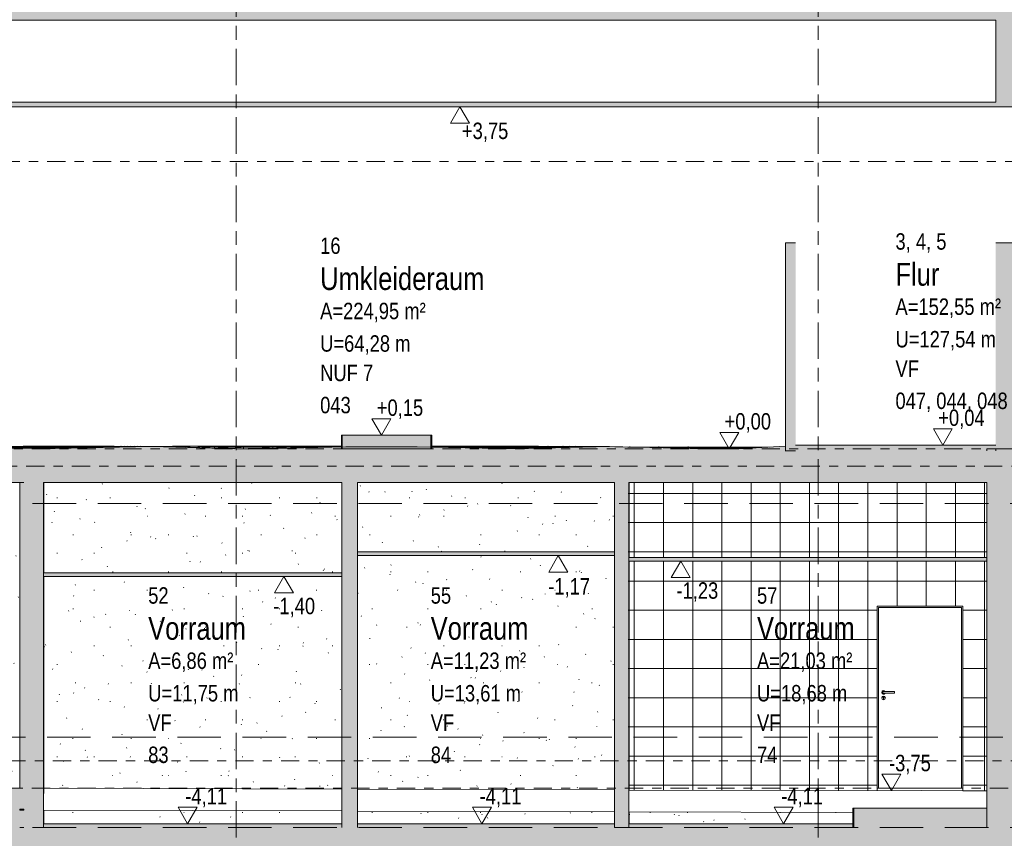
# Model space of a CAD drawing. Header units: metres. Extents: x 2 to 230, y -14 to 869.
# Tile 67 of 71: x 210 to 221, y -7 to 2. Entities that reach past the tile are written whole.
import ezdxf

# ---------------------------------------------------------------- set-up
doc = ezdxf.new("R2010")
doc.units = ezdxf.units.M
for name, pattern in [('_Ebene_', [0.4, 0.2, -0.1, 0, -0.1]), ('_Rasterlinie_', [0.75, 0.4, -0.1, 0.15, -0.1]), ('Abgebrochen', [0.714375, 0.47625, -0.238125])]:
    doc.linetypes.add(name, pattern=pattern)
for name, color, linetype, lineweight in [('A_Detailelemente', 7, 'Continuous', 9), ('A_Ebenen', 50, 'Continuous', 5), ('A_Geschossdecken', 7, 'Continuous', 5), ('A_Geschossdecken_Oberflächenschraffur', 7, 'Continuous', 5), ('A_Geschossdecken_Schraffur', 7, 'Continuous', 5), ('A_Hoehenkoten', 124, 'Continuous', 5), ('A_Linien_Feine Linien', 7, 'Continuous', 5), ('A_Raster', 128, 'Continuous', 5), ('A_Raum-Txt', 16, 'Continuous', 5), ('A_Tuer', 128, 'Continuous', 5), ('A_Türen_Element', 128, 'Continuous', 5), ('A_Türen_Rahmen', 128, 'Continuous', 5), ('A_Wand', 244, 'Continuous', 5), ('A_Wand_Schraff', 1, 'Continuous', 5), ('A_Wände_Oberflächenschraffur', 244, 'Continuous', 5)]:
    doc.layers.add(name, color=color, linetype=linetype, lineweight=lineweight)
doc.styles.add('Arial', font='arial.ttf', dxfattribs={"width": 0.8, "height": 0.18})
doc.styles.add('Arial_B', font='txt', dxfattribs={"width": 0.8, "height": 0.25})
pattern_1 = [(0, (178.00613, 18.796), (0.813, 0.203), [0.007, -0.603, 0.007, -0.603, -3.251]), (0, (178.00613, 18.796), (0.813, 0.203), [-1.219, 0.007, -1.212, 0.007, -0.603, -1.422]), (0, (178.00613, 18.796), (0.813, 0.203), [-3.048, 0.007, -0.4, 0.007, -1.009]), (120, (178.31113, 18.897), (-0.58230316, 0.60257865), [0.007, -0.603, 0.007, -0.603, -3.251]), (120, (178.31113, 18.897), (-0.58230316, 0.60257865), [-1.219, 0.007, -1.212, 0.007, -0.603, -1.422]), (120, (178.31113, 18.897), (-0.58230316, 0.60257865), [-3.048, 0.007, -0.4, 0.007, -1.009]), (240, (178.41213, 19.304), (-0.23069684, -0.80557865), [0.007, -0.603, 0.007, -0.603, -3.251]), (240, (178.41213, 19.304), (-0.23069684, -0.80557865), [-1.219, 0.007, -1.212, 0.007, -0.603, -1.422]), (240, (178.41213, 19.304), (-0.23069684, -0.80557865), [-3.048, 0.007, -0.4, 0.007, -1.009])]
pattern_2 = [(0, (216.98513, 18.796), (0, 0.32), []), (90, (216.985129, 18.796), (-0.003, 2e-19), [])]
pattern_3 = [(0, (194.18013, 18.796), (0.575, 0.203), [0.005, -0.426, 0.005, -0.426, -2.299]), (0, (194.18013, 18.796), (0.575, 0.203), [-0.862, 0.005, -0.857, 0.005, -0.426, -1.006]), (0, (194.18013, 18.796), (0.575, 0.203), [-2.155, 0.005, -0.283, 0.005, -0.714]), (112.208, (194.39613, 18.897), (-0.4120686, 0.6019007), [0.006, -0.564, 0.006, -0.564, -3.041]), (112.208, (194.39613, 18.897), (-0.4120686, 0.6019007), [-1.14, 0.006, -1.134, 0.006, -0.564, -1.331]), (112.208, (194.39613, 18.897), (-0.4120686, 0.6019007), [-2.851, 0.006, -0.374, 0.006, -0.944]), (247.792, (194.46713, 19.304), (-0.1624459, -0.8053424), [0.006, -0.564, 0.006, -0.564, -3.041]), (247.792, (194.46713, 19.304), (-0.1624459, -0.8053424), [-1.14, 0.006, -1.134, 0.006, -0.564, -1.331]), (247.792, (194.46713, 19.304), (-0.1624459, -0.8053424), [-2.851, 0.006, -0.374, 0.006, -0.944])]
pattern_4 = [(0, (178.00613, 18.796), (0, 0.32), []), (90, (178.00613, 18.796), (-0.32, 2e-17), [])]
pattern_5 = [(0.132, (178.065129, -6.989), (-1.3823e-05, 0.0059999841), []), (90, (178.06513, -6.989), (-0.32, -0.001), [])]
pattern_6 = [(0, (178.006129, -2.772), (0, 0.001), []), (90, (178.00613, -2.772), (-0.32, 2e-17), [])]
pattern_7 = [(359.867, (177.956129, -2.699), (6.96386e-06, 0.00299999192), []), (90, (177.95613, -2.699), (-0.32, 0.001), [])]
pattern_8 = [(0, (178.006129, -2.788), (0, 0.003), []), (90, (178.00613, -2.788), (-0.32, 2e-17), [])]
pattern_9 = [(359.512, (177.825129, -2.51), (2.55513e-05, 0.0029998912), []), (90, (177.82513, -2.51), (-0.32, 0.003), [])]
pattern_10 = [(1.204, (178.474129, -3.467), (-2.1012218e-05, 0.00099977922), []), (90, (178.47413, -3.467), (-0.32, -0.007), [])]
pattern_11 = [(1.322, (178.523129, -3.572), (-0.0002076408, 0.0089976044), []), (90, (178.52313, -3.572), (-0.32, -0.007), [])]
pattern_12 = [(358.856, (177.590129, -2.027), (9.98262e-05, 0.0049990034), []), (90, (177.59013, -2.027), (-0.32, 0.006), [])]
pattern_13 = [(1.348, (178.535129, -3.668), (-4.704974e-05, 0.0019994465), []), (90, (178.53513, -3.668), (-0.32, -0.008), [])]

# ---------------------------------------------------------------- blocks, each defined once
blk = doc.blocks.new('TU DF 1 - Stahl-Eckzarge flächenbündig - DL - 940 x 2000-8580519-H')
at = {"layer": 'A_Tuer', "color": 250, "lineweight": 9}
for p, q in [((27.196, -5.455), (27.076, -5.455)), ((27.196, -5.455), (27.076, -5.455)), ((27.076, -5.475), (27.196, -5.475)), ((27.076, -5.475), (27.196, -5.475)), ((27.196, -5.455), (27.196, -5.465)), ((27.196, -5.455), (27.196, -5.465)), ((27.196, -5.465), (27.196, -5.475)), ((27.196, -5.465), (27.196, -5.475)), ((27.074, -5.539), (27.074, -5.527)), ((27.078, -5.527), (27.078, -5.539))]:
    blk.add_line(p, q, dxfattribs=at)
for centre, radius, start, end in [((27.076, -5.465), 0.02, 30, 180), ((27.076, -5.465), 0.02, 180, 330), ((27.076, -5.525), 0.02, 0, 180), ((27.076, -5.525), 0.02, 180, 360), ((27.076, -5.52), 0.00699, 290.0706, 249.9294), ((27.076, -5.539), 0.0024, 180, 0)]:
    blk.add_arc(centre, radius, start, end, dxfattribs=at)
for points, knots in [([(27.066, -5.465), (27.066, -5.464), (27.066, -5.463), (27.067, -5.461), (27.067, -5.46), (27.068, -5.459), (27.068, -5.459), (27.069, -5.458), (27.07, -5.457), (27.071, -5.457), (27.072, -5.456), (27.072, -5.456), (27.073, -5.456), (27.073, -5.455), (27.074, -5.455), (27.075, -5.455), (27.075, -5.455), (27.076, -5.455), (27.076, -5.455)], [0, 0, 0, 0, 0.0833333, 0.125, 0.1666667, 0.2083333, 0.2291667, 0.25, 0.2916667, 0.3333333, 0.3541667, 0.375, 0.3958333, 0.4166667, 0.4375, 0.4583333, 0.4791667, 0.5, 0.5, 0.5, 0.5]), ([(27.066, -5.465), (27.066, -5.464), (27.066, -5.463), (27.067, -5.461), (27.067, -5.46), (27.068, -5.459), (27.068, -5.459), (27.069, -5.458), (27.07, -5.457), (27.071, -5.457), (27.072, -5.456), (27.072, -5.456), (27.073, -5.456), (27.073, -5.455), (27.074, -5.455), (27.075, -5.455), (27.075, -5.455), (27.076, -5.455), (27.076, -5.455)], [0, 0, 0, 0, 0.0833333, 0.125, 0.1666667, 0.2083333, 0.2291667, 0.25, 0.2916667, 0.3333333, 0.3541667, 0.375, 0.3958333, 0.4166667, 0.4375, 0.4583333, 0.4791667, 0.5, 0.5, 0.5, 0.5]), ([(27.076, -5.475), (27.076, -5.475), (27.075, -5.475), (27.075, -5.475), (27.074, -5.475), (27.073, -5.475), (27.073, -5.475), (27.072, -5.474), (27.072, -5.474), (27.071, -5.474), (27.07, -5.473), (27.07, -5.473), (27.069, -5.472), (27.068, -5.472), (27.068, -5.471), (27.067, -5.47), (27.067, -5.469), (27.066, -5.467), (27.066, -5.466), (27.066, -5.465)], [0.5, 0.5, 0.5, 0.5, 0.5208333, 0.5416667, 0.5625, 0.5833333, 0.6041667, 0.625, 0.6458333, 0.6666667, 0.6875, 0.7083333, 0.75, 0.7708333, 0.7916667, 0.8333333, 0.875, 0.9166667, 1, 1, 1, 1]), ([(27.076, -5.475), (27.076, -5.475), (27.075, -5.475), (27.075, -5.475), (27.074, -5.475), (27.073, -5.475), (27.073, -5.475), (27.072, -5.474), (27.072, -5.474), (27.071, -5.474), (27.07, -5.473), (27.07, -5.473), (27.069, -5.472), (27.068, -5.472), (27.068, -5.471), (27.067, -5.47), (27.067, -5.469), (27.066, -5.467), (27.066, -5.466), (27.066, -5.465)], [0.5, 0.5, 0.5, 0.5, 0.5208333, 0.5416667, 0.5625, 0.5833333, 0.6041667, 0.625, 0.6458333, 0.6666667, 0.6875, 0.7083333, 0.75, 0.7708333, 0.7916667, 0.8333333, 0.875, 0.9166667, 1, 1, 1, 1])]:
    blk.add_open_spline(points, degree=3, knots=knots, dxfattribs=at)
at = {"layer": 'A_Türen_Element', "color": 250, "lineweight": 9}
blk.add_line((27.931, -6.515), (27.021, -6.515), dxfattribs=at)
at = {"layer": 'A_Türen_Rahmen', "color": 250, "lineweight": 9}
for p, q in [((27.021, -4.535), (27.021, -6.515)), ((27.021, -4.535), (27.931, -4.535)), ((27.931, -4.535), (27.931, -6.515)), ((27.021, -6.515), (27.006, -6.515)), ((27.931, -6.515), (27.946, -6.515))]:
    blk.add_line(p, q, dxfattribs=at)
blk = doc.blocks.new('Höhenkoten - leer-6237472-H')
at = {"layer": 'A_Hoehenkoten'}
for p, q in [((-20.06, -8.745), (-20.268, -8.745)), ((-20.164, -8.925), (-20.268, -8.745)), ((-20.164, -8.925), (-20.06, -8.745))]:
    blk.add_line(p, q, dxfattribs=at)

msp = doc.modelspace()

# ---------------------------------------------------------------- hatches: boundary and pattern name
at = {"layer": 'A_Detailelemente'}
msp.add_hatch(color=254, dxfattribs=at).paths.add_polyline_path([(222.0294, -12.3131), (225.6924, -12.3131), (225.6924, -3.4886), (225.6907, -3.4886), (224.2609, -3.4637), (224.2609, -3.3638), (222.985, -3.3638), (222.985, -7.1851), (223.4382, -7.1851), (223.4382, -8.0351), (222.3582, -8.0351), (222.3582, -7.1851), (222.745, -7.1851), (222.745, -5.5301), (221.3109, -5.5301), (221.3109, -7.1851), (221.6821, -7.1851), (221.6821, -8.0351), (220.6021, -8.0351), (220.6021, -7.1851), (210.9191, -7.1851), (210.9191, -7.6851), (209.9591, -7.6851), (209.9591, -7.1851), (210.3091, -7.1851), (210.3091, -6.7551), (209.1226, -6.7551), (209.1226, -6.5151), (209.0467, -6.5151), (208.7418, -6.2102), (208.7418, -6.0337), (208.466, -6.0337), (207.634, -5.4951), (206.6992, -5.4951), (206.6992, -7.1451), (207.0343, -7.1451), (207.0343, -7.6451), (206.0343, -7.6451), (206.0343, -7.1451), (200.5854, -7.1451), (200.5854, -8.2451), (200.9354, -8.2451), (200.9354, -9.0951), (199.9954, -9.0951), (199.9954, -8.2451), (193.7287, -8.2451), (193.7287, -8.4451), (194.0787, -8.4451), (194.0787, -8.9451), (193.1287, -8.9451), (193.1287, -8.4451), (188.9991, -8.4451), (188.9991, -8.9451), (188.0491, -8.9451), (188.0491, -8.4451), (184.4263, -8.4451), (184.4263, -9.1251), (184.7763, -9.1251), (184.7763, -9.6251), (183.7763, -9.6251), (183.7763, -9.1251), (171.0088, -9.1251), (171.0088, -9.6251), (170.0088, -9.6251), (170.0088, -9.1251), (170.355, -9.1251), (170.355, -3.6251), (169.9157, -3.6279), (169.5215, -3.6375), (167.0845, -3.7492), (167.0845, -12.3131), (218.3664, -12.3131)], flags=0)
at = {"layer": 'A_Geschossdecken_Oberflächenschraffur'}
h = msp.add_hatch(dxfattribs=at)
h.set_pattern_fill('FP_108', color=133, style=0, pattern_type=2)
h.set_pattern_definition(pattern_9)
h.paths.add_polyline_path([(210.5277, -2.7902), (210.5277, -2.7902), (210.3465, -2.7668), (210.3465, -2.7668), (210.0229, -2.7651), (208.7882, -2.7651), (210.0229, -2.7859), (210.5277, -2.7902)], flags=0)
h = msp.add_hatch(dxfattribs=at)
h.set_pattern_fill('FP_108', color=133, style=0, pattern_type=2)
h.set_pattern_definition(pattern_9)
h.paths.add_polyline_path([(210.5277, -2.7902), (210.5277, -2.7902), (210.3465, -2.7668), (210.3465, -2.7668), (210.0229, -2.7651), (208.7882, -2.7651), (210.0229, -2.7859), (210.5277, -2.7902)], flags=0)
h = msp.add_hatch(dxfattribs=at)
h.set_pattern_fill('FP_107', color=133, style=0, pattern_type=2)
h.set_pattern_definition(pattern_8)
h.paths.add_polyline_path([(210.6992, -2.7902), (211.3446, -2.7668), (210.3465, -2.7668), (210.5277, -2.7902)], flags=0)
h = msp.add_hatch(dxfattribs=at)
h.set_pattern_fill('FP_107', color=133, style=0, pattern_type=2)
h.set_pattern_definition(pattern_8)
h.paths.add_polyline_path([(210.6992, -2.7902), (211.3446, -2.7668), (210.3465, -2.7668), (210.5277, -2.7902)], flags=0)
h = msp.add_hatch(dxfattribs=at)
h.set_pattern_fill('FP_110', color=133, style=0, pattern_type=2)
h.set_pattern_definition(pattern_10)
h.paths.add_polyline_path([(210.6992, -2.7902), (211.7556, -2.768), (211.4177, -2.7653), (211.3446, -2.7668), (210.6992, -2.7902)], flags=0)
h = msp.add_hatch(dxfattribs=at)
h.set_pattern_fill('FP_110', color=133, style=0, pattern_type=2)
h.set_pattern_definition(pattern_10)
h.paths.add_polyline_path([(210.6992, -2.7902), (211.7556, -2.768), (211.4177, -2.7653), (211.3446, -2.7668), (210.6992, -2.7902)], flags=0)
h = msp.add_hatch(dxfattribs=at)
h.set_pattern_fill('FP_111', color=133, style=0, pattern_type=2)
h.set_pattern_definition(pattern_11)
h.paths.add_polyline_path([(212.8119, -2.7974), (212.8119, -2.7974), (213.8357, -2.7737), (213.8357, -2.7724), (211.6079, -2.7668), (211.7556, -2.768), (212.5554, -2.7902)], flags=0)
h = msp.add_hatch(dxfattribs=at)
h.set_pattern_fill('FP_111', color=133, style=0, pattern_type=2)
h.set_pattern_definition(pattern_11)
h.paths.add_polyline_path([(212.8119, -2.7974), (212.8119, -2.7974), (213.8357, -2.7737), (213.8357, -2.7724), (211.6079, -2.7668), (211.7556, -2.768), (212.5554, -2.7902)], flags=0)
h = msp.add_hatch(dxfattribs=at)
h.set_pattern_fill('FP_104', color=133, style=0, pattern_type=2)
h.set_pattern_definition(pattern_6)
h.paths.add_polyline_path([(213.8357, -2.7724), (213.8357, -2.7656), (213.8357, -2.7656), (211.7556, -2.7662), (212.8119, -2.7694)], flags=0)
h.paths.add_polyline_path([(214.8264, -2.7718), (216.0562, -2.7656), (214.8267, -2.7656), (214.8264, -2.7718)], flags=0)
h = msp.add_hatch(dxfattribs=at)
h.set_pattern_fill('FP_104', color=133, style=0, pattern_type=2)
h.set_pattern_definition(pattern_6)
h.paths.add_polyline_path([(213.8357, -2.7724), (213.8357, -2.7656), (213.8357, -2.7656), (211.7556, -2.7662), (212.8119, -2.7694)], flags=0)
h.paths.add_polyline_path([(214.8264, -2.7718), (216.0562, -2.7656), (214.8267, -2.7656), (214.8264, -2.7718)], flags=0)
h = msp.add_hatch(dxfattribs=at)
h.set_pattern_fill('FP_112', color=133, style=0, pattern_type=2)
h.set_pattern_definition(pattern_12)
h.paths.add_polyline_path([(215.74, -2.794), (215.74, -2.794), (216.1846, -2.7671), (216.1103, -2.7656), (214.8264, -2.7718), (214.8262, -2.7758)], flags=0)
h = msp.add_hatch(dxfattribs=at)
h.set_pattern_fill('FP_112', color=133, style=0, pattern_type=2)
h.set_pattern_definition(pattern_12)
h.paths.add_polyline_path([(215.74, -2.794), (215.74, -2.794), (216.1846, -2.7671), (216.1103, -2.7656), (214.8264, -2.7718), (214.8262, -2.7758)], flags=0)
h = msp.add_hatch(dxfattribs=at)
h.set_pattern_fill('FP_114', color=133, style=0, pattern_type=2)
h.set_pattern_definition(pattern_13)
h.paths.add_polyline_path([(215.74, -2.794), (216.7727, -2.7697), (216.2476, -2.7656), (216.1846, -2.7671), (215.74, -2.794)], flags=0)
h = msp.add_hatch(dxfattribs=at)
h.set_pattern_fill('FP_114', color=133, style=0, pattern_type=2)
h.set_pattern_definition(pattern_13)
h.paths.add_polyline_path([(215.74, -2.794), (216.7727, -2.7697), (216.2476, -2.7656), (216.1846, -2.7671), (215.74, -2.794)], flags=0)
h = msp.add_hatch(dxfattribs=at)
h.set_pattern_fill('FP_106', color=133, style=0, pattern_type=2)
h.set_pattern_definition(pattern_7)
h.paths.add_polyline_path([(218.1928, -2.7949), (218.5787, -2.7723), (216.5092, -2.7675), (216.7727, -2.7697), (216.7727, -2.7697), (217.8053, -2.794)], flags=0)
h = msp.add_hatch(dxfattribs=at)
h.set_pattern_fill('FP_106', color=133, style=0, pattern_type=2)
h.set_pattern_definition(pattern_7)
h.paths.add_polyline_path([(218.1928, -2.7949), (218.5787, -2.7723), (216.5092, -2.7675), (216.7727, -2.7697), (216.7727, -2.7697), (217.8053, -2.794)], flags=0)
h = msp.add_hatch(dxfattribs=at)
h.set_pattern_fill('FP_103', color=133, style=0, pattern_type=2)
h.set_pattern_definition(pattern_5)
h.paths.add_polyline_path([(217.2729, -6.908), (218.3664, -6.9051), (217.1217, -6.9051)], flags=0)
h = msp.add_hatch(dxfattribs=at)
h.set_pattern_fill('FP_103', color=133, style=0, pattern_type=2)
h.set_pattern_definition(pattern_5)
h.paths.add_polyline_path([(217.2729, -6.908), (218.3664, -6.9051), (217.1217, -6.9051)], flags=0)
at = {"layer": 'A_Geschossdecken_Schraffur', "lineweight": 9}
h = msp.add_hatch(color=253, dxfattribs=at)
h.paths.add_polyline_path([(207.3775, 0.9549), (221.342, 0.9549), (221.342, 2.2049), (211.6525, 2.0533), (207.6549, 1.9579), (205.3739, 1.9173), (203.9361, 1.9627), (203.9361, 1.9349), (200.4174, 1.9349), (200.4174, 2.0591), (197.0321, 2.1149), (193.513, 2.2049), (193.513, 1.9049), (221.008, 1.9049), (221.008, 1.0049), (205.3066, 1.0049), (205.3129, 0.9549), (206.6589, 0.9549)], flags=0)
h.paths.add_polyline_path([(193.513, 0.9549), (204.9701, 0.9549), (204.9795, 1.0049), (193.513, 1.0049)], flags=0)
for points in [[(214.8162, -2.7951), (214.8162, -2.6451), (213.8457, -2.6451), (213.8457, -2.7951), (214.7034, -2.7951)], [(218.7018, -2.8151), (218.7018, -2.7651), (218.1928, -2.7949), (217.8053, -2.794), (216.7727, -2.7697), (215.74, -2.794), (214.6666, -2.7726), (213.8854, -2.7726), (212.8119, -2.7974), (211.7556, -2.768), (210.6992, -2.7902), (210.5277, -2.7902), (210.0229, -2.7859), (209.1773, -2.7766), (208.2761, -2.7905), (207.6288, -2.7906), (207.4489, -2.7858), (207.4489, -2.8151), (218.3664, -2.8151)], [(221.008, -2.8151), (221.008, -2.7551), (218.8135, -2.7551), (218.8135, -2.8151), (220.1979, -2.8151)], [(214.0105, -3.1651), (221.1421, -3.1651), (221.1421, -2.8151), (206.3589, -2.8151), (206.3589, -3.1651), (213.8405, -3.1651)], [(216.828, -3.9651), (216.828, -3.9251), (214.0105, -3.9251), (214.0105, -3.9651), (214.7034, -3.9651)], [(220.9106, -4.0251), (220.9106, -3.9851), (216.988, -3.9851), (216.988, -4.0251), (220.1979, -4.0251)], [(213.8405, -4.1951), (213.8405, -4.1551), (210.5691, -4.1551), (210.5691, -4.1951), (211.0404, -4.1951)], [(210.3091, -6.7551), (210.5691, -6.7551), (210.5691, -6.5151), (209.1242, -6.5151), (209.1242, -6.7551), (210.1247, -6.7551)], [(220.1979, -6.9451), (220.9106, -6.9451), (220.9106, -6.7351), (219.4518, -6.7351), (219.4518, -6.9451)], [(213.8405, -6.9451), (213.8405, -6.9051), (210.5686, -6.9051), (210.5686, -6.9451), (211.0404, -6.9451)], [(216.828, -6.9451), (216.828, -6.9051), (214.0105, -6.9051), (214.0105, -6.9451), (216.5349, -6.9451)], [(216.988, -6.9451), (219.4418, -6.9451), (219.4418, -6.9051), (218.3664, -6.9055), (217.2729, -6.908), (217.1217, -6.9051), (216.988, -6.9051)], [(210.3091, -7.1851), (221.3106, -7.1851), (221.3106, -6.9451), (210.3091, -6.9451), (210.3091, -7.1851)]]:
    msp.add_hatch(color=253, dxfattribs=at).paths.add_polyline_path(points, flags=0)
at = {"layer": 'A_Wand_Schraff', "lineweight": 9}
for points in [[(218.7035, -2.8151), (218.8135, -2.8151), (218.8135, -0.5351), (218.7035, -0.5351), (218.7035, -1.6218)], [(221.338, -2.7951), (221.338, -0.5351), (221.008, -0.5351), (221.008, -2.7951)], [(213.8357, -2.7951), (213.8457, -2.7951), (213.8457, -2.6451), (213.8357, -2.6451)], [(214.8162, -2.7951), (214.8262, -2.7951), (214.8262, -2.6451), (214.8162, -2.6451)], [(221.1137, -6.9451), (221.3106, -6.9451), (221.3106, -2.7951), (220.9106, -2.7951), (220.9106, -2.8151), (221.1421, -2.8151), (221.1421, -3.1651), (220.9106, -3.1651), (220.9106, -6.9451)], [(210.3544, -6.5151), (210.3544, -3.1651), (210.3091, -3.1651), (210.3091, -6.5151)], [(210.5691, -6.5151), (210.5691, -3.1651), (210.3544, -3.1651), (210.3544, -6.5151)], [(214.0105, -6.9451), (214.0105, -3.1651), (213.8405, -3.1651), (213.8405, -6.9451)], [(216.988, -6.9451), (216.988, -3.1651), (216.828, -3.1651), (216.828, -6.9451)], [(210.3544, -6.9451), (210.3544, -6.7451), (210.3091, -6.7451), (210.3091, -6.9451)], [(210.5691, -6.9451), (210.5691, -6.7551), (210.3544, -6.7551), (210.3544, -6.9451)], [(219.4518, -6.9151), (219.4518, -6.7351), (219.4418, -6.7351), (219.4418, -6.9151)]]:
    msp.add_hatch(color=253, dxfattribs=at).paths.add_polyline_path(points, flags=0)
at = {"layer": 'A_Wände_Oberflächenschraffur'}
h = msp.add_hatch(dxfattribs=at)
h.set_pattern_fill('FP_97', style=0, pattern_type=2)
h.set_pattern_definition([(0, (178.00913, 18.796), (0.813, 0.203), [0.007, -0.603, 0.007, -0.603, -3.251]), (0, (178.00913, 18.796), (0.813, 0.203), [-1.219, 0.007, -1.212, 0.007, -0.603, -1.422]), (0, (178.00913, 18.796), (0.813, 0.203), [-3.048, 0.007, -0.4, 0.007, -1.009]), (120, (178.31413, 18.897), (-0.5823032, 0.6025787), [0.007, -0.603, 0.007, -0.603, -3.251]), (120, (178.31413, 18.897), (-0.5823032, 0.6025787), [-1.219, 0.007, -1.212, 0.007, -0.603, -1.422]), (120, (178.31413, 18.897), (-0.5823032, 0.6025787), [-3.048, 0.007, -0.4, 0.007, -1.009]), (240, (178.41513, 19.304), (-0.2306968, -0.8055787), [0.007, -0.603, 0.007, -0.603, -3.251]), (240, (178.41513, 19.304), (-0.2306968, -0.8055787), [-1.219, 0.007, -1.212, 0.007, -0.603, -1.422]), (240, (178.41513, 19.304), (-0.2306968, -0.8055787), [-3.048, 0.007, -0.4, 0.007, -1.009])])
h.paths.add_polyline_path([(210.1247, -6.5151), (210.3091, -6.5151), (210.3086, -4.1551), (209.4709, -4.1551), (209.4709, -6.5151)], flags=0)
h.paths.add_polyline_path([(210.3091, -4.1151), (210.3091, -3.1651), (209.4709, -3.1651), (209.4709, -4.1151), (210.3086, -4.1151)], flags=0)
h = msp.add_hatch(dxfattribs=at)
h.set_pattern_fill('FP_95', style=0, pattern_type=2)
h.set_pattern_definition([(0, (210.56913, 18.796), (0, 0.203), [0, 0, 0, 0, -0.002]), (0, (210.56913, 18.796), (0, 0.203), [-0.001, 0, -0.001, 0, 0, -0.001]), (0, (210.56913, 18.796), (0, 0.203), [-0.002, 0, 0, 0, -0.001]), (90.01999999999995, (210.5691289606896, 18.897), (-0.0002101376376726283, 0.601999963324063), [0.005999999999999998, -0.5219999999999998, 0.005999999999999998, -0.5219999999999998, -2.815999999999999]), (90.01999999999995, (210.5691289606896, 18.897), (-0.0002101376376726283, 0.601999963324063), [-1.056, 0.005999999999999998, -1.05, 0.005999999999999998, -0.5219999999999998, -1.232]), (90.01999999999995, (210.5691289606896, 18.897), (-0.0002101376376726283, 0.601999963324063), [-2.639999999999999, 0.005999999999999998, -0.3459999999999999, 0.005999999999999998, -0.8739999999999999]), (269.98, (210.5691289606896, 19.304), (-0.0002813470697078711, -0.8059999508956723), [0.005999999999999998, -0.5219999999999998, 0.005999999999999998, -0.5219999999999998, -2.815999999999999]), (269.98, (210.5691289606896, 19.304), (-0.0002813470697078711, -0.8059999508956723), [-1.056, 0.005999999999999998, -1.05, 0.005999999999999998, -0.5219999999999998, -1.232]), (269.98, (210.5691289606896, 19.304), (-0.0002813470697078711, -0.8059999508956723), [-2.639999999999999, 0.005999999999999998, -0.3459999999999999, 0.005999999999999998, -0.8739999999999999])])
h.paths.add_polyline_path([(210.5691, -4.1551), (210.5693, -4.1551), (210.5691, -3.1651)], flags=0)
h = msp.add_hatch(dxfattribs=at)
h.set_pattern_fill('FP_96', style=0, pattern_type=2)
h.set_pattern_definition(pattern_3)
h.paths.add_polyline_path([(210.5721, -6.5751), (210.5712, -4.1951), (210.5693, -4.1951), (210.5693, -6.5751)], flags=0)
h.paths.add_polyline_path([(210.5721, -4.1551), (210.5721, -3.1651), (210.5693, -3.1651), (210.5693, -4.1551), (210.5713, -4.1551)], flags=0)
h = msp.add_hatch(dxfattribs=at)
h.set_pattern_fill('FP_92', style=0, pattern_type=2)
h.set_pattern_definition(pattern_1)
h.paths.add_polyline_path([(216.828, -6.5351), (216.828, -3.9651), (214.0123, -3.9651), (214.0123, -6.5261), (216.5349, -6.5342)], flags=0)
h.paths.add_polyline_path([(213.8405, -6.5256), (213.8405, -4.1951), (210.5721, -4.1951), (210.5721, -6.5151), (211.0404, -6.5166)], flags=0)
h.paths.add_polyline_path([(213.8405, -4.1551), (213.8405, -3.1651), (210.5721, -3.1654), (210.5721, -4.1551), (212.8759, -4.1551)], flags=0)
h.paths.add_polyline_path([(214.5161, -3.9251), (216.828, -3.9251), (216.828, -3.1651), (214.0123, -3.1651), (214.0123, -3.9251)], flags=0)
h = msp.add_hatch(dxfattribs=at)
h.set_pattern_fill('FP_94', style=0, pattern_type=2)
h.set_pattern_definition([(0, (214.00813, 18.796), (0.007, 0.203), [0, -0.005, 0, -0.005, -0.027]), (0, (214.00813, 18.796), (0.007, 0.203), [-0.01, 0, -0.01, 0, -0.005, -0.012]), (0, (214.00813, 18.796), (0.007, 0.203), [-0.025, 0, -0.003, 0, -0.008]), (90.274, (214.010129, 18.897), (-0.00487885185, 0.60198355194), [0.006, -0.522, 0.006, -0.522, -2.816]), (90.274, (214.010129, 18.897), (-0.00487885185, 0.60198355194), [-1.056, 0.006, -1.05, 0.006, -0.522, -1.232]), (90.274, (214.010129, 18.897), (-0.00487885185, 0.60198355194), [-2.64, 0.006, -0.346, 0.006, -0.874]), (269.726, (214.011129, 19.304), (-0.00185446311, -0.806000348), [0.006, -0.522, 0.006, -0.522, -2.816]), (269.726, (214.011129, 19.304), (-0.00185446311, -0.806000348), [-1.056, 0.006, -1.05, 0.006, -0.522, -1.232]), (269.726, (214.011129, 19.304), (-0.00185446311, -0.806000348), [-2.64, 0.006, -0.346, 0.006, -0.874])])
h.paths.add_polyline_path([(214.0123, -6.9051), (214.0123, -3.9651), (214.0105, -3.9651), (214.0105, -6.9051)], flags=0)
h.paths.add_polyline_path([(214.0105, -3.9251), (214.0123, -3.9251), (214.0123, -3.1651), (214.0105, -3.1651), (214.0105, -3.1744)], flags=0)
h = msp.add_hatch(dxfattribs=at)
h.set_pattern_fill('FP_93', color=17, style=0, pattern_type=2)
h.set_pattern_definition(pattern_2)
h.paths.add_polyline_path([(216.9896, -6.9051), (216.989, -4.0251), (216.988, -4.0251), (216.9884, -6.9051)], flags=0)
h.paths.add_polyline_path([(216.988, -3.9851), (216.9896, -3.9851), (216.9896, -3.1651), (216.988, -3.1651), (216.988, -3.3375)], flags=0)
h = msp.add_hatch(dxfattribs=at)
h.set_pattern_fill('FP_93', color=17, style=0, pattern_type=2)
h.set_pattern_definition(pattern_2)
h.paths.add_polyline_path([(216.9896, -6.9051), (216.989, -4.0251), (216.988, -4.0251), (216.9884, -6.9051)], flags=0)
h.paths.add_polyline_path([(216.988, -3.9851), (216.9896, -3.9851), (216.9896, -3.1651), (216.988, -3.1651), (216.988, -3.3375)], flags=0)
h = msp.add_hatch(dxfattribs=at)
h.set_pattern_fill('FP_90', color=17, style=0, pattern_type=2)
h.set_pattern_definition(pattern_4)
h.paths.add_polyline_path([(220.9106, -6.5442), (220.9106, -4.0251), (216.9896, -4.0251), (216.9896, -6.5355), (219.7091, -6.5415), (219.7091, -4.5201), (220.6491, -4.5201), (220.6491, -6.5436)], flags=0)
h.paths.add_polyline_path([(218.6353, -3.9851), (220.9106, -3.9851), (220.9106, -3.1651), (216.9896, -3.1651), (216.9896, -3.9851), (218.3664, -3.9851)], flags=0)
h = msp.add_hatch(dxfattribs=at)
h.set_pattern_fill('FP_90', color=17, style=0, pattern_type=2)
h.set_pattern_definition(pattern_4)
h.paths.add_polyline_path([(220.9106, -6.5442), (220.9106, -4.0251), (216.9896, -4.0251), (216.9896, -6.5355), (219.7091, -6.5415), (219.7091, -4.5201), (220.6491, -4.5201), (220.6491, -6.5436)], flags=0)
h.paths.add_polyline_path([(218.6353, -3.9851), (220.9106, -3.9851), (220.9106, -3.1651), (216.9896, -3.1651), (216.9896, -3.9851), (218.3664, -3.9851)], flags=0)
h = msp.add_hatch(dxfattribs=at)
h.set_pattern_fill('FP_96', style=0, pattern_type=2)
h.set_pattern_definition(pattern_3)
h.paths.add_polyline_path([(210.5721, -6.9051), (210.5721, -6.7451), (210.5693, -6.7451), (210.5699, -6.9051)], flags=0)
h = msp.add_hatch(dxfattribs=at)
h.set_pattern_fill('FP_92', style=0, pattern_type=2)
h.set_pattern_definition(pattern_1)
h.paths.add_polyline_path([(216.5349, -6.9051), (216.828, -6.9051), (216.828, -6.7751), (214.0123, -6.7661), (214.0123, -6.9051), (216.0809, -6.9051)], flags=0)
h.paths.add_polyline_path([(210.5721, -6.9051), (213.8405, -6.9051), (213.8405, -6.7656), (210.5721, -6.7553)], flags=0)
h = msp.add_hatch(dxfattribs=at)
h.set_pattern_fill('FP_92', style=0, pattern_type=2)
h.set_pattern_definition(pattern_1)
h.paths.add_polyline_path([(219.4418, -6.9451), (219.4518, -6.9451), (219.4518, -6.9151), (219.4418, -6.9151), (219.4418, -6.9438)], flags=0)
h.paths.add_polyline_path([(216.9896, -6.9051), (219.4418, -6.9051), (219.4418, -6.7809), (216.9896, -6.7755), (216.9896, -6.9026)], flags=0)

# ---------------------------------------------------------------- linework, layer by layer
at = {"layer": 'A_Ebenen', "color": 130, "linetype": '_Ebene_', "lineweight": 9}
for p, q in [((166.1108, 0.3549), (226.6435, 0.3549)), ((226.6435, -2.7951), (167.3808, -2.7951)), ((167.3808, -2.9851), (226.6435, -2.9851)), ((225.3735, -6.2151), (167.3808, -6.2151)), ((226.6435, -6.5151), (166.1108, -6.5151))]:
    msp.add_line(p, q, dxfattribs=at)
at = {"layer": 'A_Ebenen', "color": 31, "linetype": 'Abgebrochen'}
for p, q in [((226.6435, -3.3951), (167.3808, -3.3951)), ((225.3735, -5.9551), (167.3808, -5.9551)), ((226.6435, -6.9451), (166.1108, -6.9451))]:
    msp.add_line(p, q, dxfattribs=at)
at = {"layer": 'A_Geschossdecken', "color": 250, "lineweight": 9}
for p, q in [((206.6589, 0.9549), (221.342, 0.9549)), ((214.8162, -2.6451), (213.8457, -2.6451)), ((210.5277, -2.7902), (210.0229, -2.7859)), ((210.5277, -2.7902), (210.3465, -2.7668)), ((210.6992, -2.7902), (210.5277, -2.7902)), ((211.3446, -2.7668), (210.6992, -2.7902)), ((211.7556, -2.768), (210.6992, -2.7902)), ((211.7556, -2.768), (211.4177, -2.7653)), ((211.5651, -2.7656), (213.8357, -2.7724)), ((212.8119, -2.7974), (211.7556, -2.768)), ((213.8854, -2.7726), (212.8119, -2.7974)), ((213.8457, -2.7951), (214.8162, -2.7951)), ((214.6666, -2.7726), (213.8854, -2.7726)), ((215.74, -2.794), (214.6666, -2.7726)), ((214.8262, -2.7718), (216.1103, -2.7656)), ((216.1846, -2.7671), (215.74, -2.794)), ((216.7727, -2.7697), (215.74, -2.794)), ((216.7727, -2.7697), (216.256, -2.7654)), ((217.8053, -2.794), (216.7727, -2.7697)), ((218.1928, -2.7949), (217.8053, -2.794)), ((218.7018, -2.7651), (218.1928, -2.7949)), ((221.008, -2.7551), (218.8135, -2.7551)), ((221.008, -2.8151), (221.008, -2.7951)), ((218.8135, -2.8151), (218.7018, -2.8151)), ((208.1118, -3.1651), (210.3544, -3.1651)), ((210.5691, -3.1651), (213.8405, -3.1651)), ((214.0105, -3.1651), (216.828, -3.1651)), ((216.988, -3.1651), (220.9106, -3.1651)), ((216.828, -3.9251), (214.0105, -3.9251)), ((214.0105, -3.9651), (216.828, -3.9651)), ((220.9106, -3.9851), (216.988, -3.9851)), ((216.988, -4.0251), (220.9106, -4.0251)), ((213.8405, -4.1551), (210.5691, -4.1551)), ((210.5691, -4.1951), (213.8405, -4.1951)), ((210.3091, -6.5151), (209.1242, -6.5151)), ((210.5691, -6.7551), (210.5691, -6.5151)), ((210.5693, -6.5751), (210.5693, -6.7451)), ((220.6491, -6.5436), (216.9896, -6.5355)), ((220.1979, -6.5422), (220.6491, -6.5434)), ((210.3091, -6.7551), (210.3544, -6.7551)), ((210.5693, -6.7551), (210.5691, -6.7551)), ((210.5721, -6.7551), (213.8405, -6.7656)), ((214.0123, -6.7661), (216.828, -6.7751)), ((216.9896, -6.7755), (219.4418, -6.7809)), ((220.9106, -6.7351), (219.4518, -6.7351)), ((220.9106, -6.9451), (220.9106, -6.7351)), ((213.8405, -6.9051), (210.5686, -6.9051)), ((210.5686, -6.9051), (210.5686, -6.9451)), ((213.8405, -6.9451), (213.8405, -6.9051)), ((216.828, -6.9051), (214.0105, -6.9051)), ((214.0105, -6.9051), (214.0105, -6.9451)), ((216.828, -6.9451), (216.828, -6.9051)), ((216.988, -6.9051), (216.988, -6.9451)), ((216.988, -6.9051), (219.4418, -6.9051)), ((217.2729, -6.908), (217.1217, -6.9051)), ((218.524, -6.9051), (217.2729, -6.908)), ((210.3544, -6.9451), (210.3091, -6.9451)), ((219.4418, -6.9451), (219.4418, -6.9151)), ((219.4518, -6.9451), (219.4418, -6.9451)), ((219.4518, -6.9151), (219.4518, -6.9451))]:
    msp.add_line(p, q, dxfattribs=at)
at = {"layer": 'A_Linien_Feine Linien'}
for p, q in [((221.008, 1.9049), (190.8476, 1.9049)), ((221.008, 1.0049), (221.008, 1.9049)), ((193.3608, 1.0049), (221.008, 1.0049))]:
    msp.add_line(p, q, dxfattribs=at)
at = {"layer": 'A_Raster', "linetype": '_Rasterlinie_', "lineweight": 9}
for p, q in [((212.6817, -12.308), (212.6817, 9.9864)), ((219.0617, -12.308), (219.0617, 9.9864))]:
    msp.add_line(p, q, dxfattribs=at)
at = {"layer": 'A_Wand', "color": 250, "lineweight": 9}
for p, q in [((218.8135, -0.5351), (218.7035, -0.5351)), ((218.7035, -0.5351), (218.7035, -2.8151)), ((221.338, -0.5351), (221.008, -0.5351)), ((213.8457, -2.6451), (213.8357, -2.6451)), ((213.8357, -2.6451), (213.8357, -2.7737)), ((213.8457, -2.7735), (213.8457, -2.6451)), ((214.8162, -2.6451), (214.8162, -2.7756)), ((214.8267, -2.6451), (214.8162, -2.6451)), ((214.8262, -2.7758), (214.8262, -2.6451)), ((213.8357, -2.7737), (213.8357, -2.7951)), ((213.8357, -2.7951), (213.8457, -2.7951)), ((213.8457, -2.7951), (213.8457, -2.7735)), ((214.8162, -2.7756), (214.8162, -2.7951)), ((214.8162, -2.7951), (214.8262, -2.7951)), ((214.8262, -2.7951), (214.8262, -2.7758)), ((220.9106, -2.7951), (220.9106, -2.8151)), ((220.9106, -2.7951), (221.338, -2.7951)), ((210.3091, -3.1651), (210.3091, -6.5151)), ((210.5691, -6.5151), (210.5691, -3.1651)), ((210.5693, -4.1551), (210.5693, -3.1651)), ((210.5721, -3.1651), (210.5721, -4.1551)), ((213.8405, -3.1651), (213.8405, -6.9051)), ((214.0105, -6.9051), (214.0105, -3.1651)), ((214.0123, -3.9251), (214.0123, -3.1651)), ((216.828, -3.1651), (216.828, -6.9051)), ((216.988, -6.9051), (216.988, -3.1651)), ((216.9896, -3.1651), (216.9896, -3.9851)), ((220.9106, -3.1651), (220.9106, -6.7351)), ((214.0123, -6.9051), (214.0123, -3.9651)), ((216.9896, -4.0251), (216.9896, -6.5355)), ((210.5693, -6.5751), (210.5693, -4.1951)), ((210.5721, -4.1951), (210.5721, -6.5751)), ((219.7091, -6.5415), (219.7091, -4.5201)), ((219.7091, -4.5201), (220.6491, -4.5201)), ((220.6491, -4.5201), (220.6491, -6.5436)), ((210.5691, -6.5151), (210.5693, -6.5151)), ((210.5693, -6.5751), (210.5721, -6.5751)), ((210.5721, -6.5151), (213.8405, -6.5256)), ((214.0123, -6.5261), (216.828, -6.5351)), ((220.6491, -6.5436), (220.9106, -6.5442)), ((210.3544, -6.7451), (210.3091, -6.7451)), ((210.3091, -6.7451), (210.3091, -6.7551)), ((210.3544, -6.7551), (210.3544, -6.7451)), ((210.5721, -6.7451), (210.5691, -6.7451)), ((210.5691, -6.9451), (210.5691, -6.7551)), ((210.5693, -6.9051), (210.5693, -6.7551)), ((210.5721, -6.9051), (210.5721, -6.7551)), ((216.9896, -6.7755), (216.9896, -6.9051)), ((219.4518, -6.7351), (219.4418, -6.7351)), ((219.4418, -6.7351), (219.4418, -6.9051)), ((219.4518, -6.9151), (219.4518, -6.7351)), ((216.828, -6.9451), (216.988, -6.9451)), ((219.4418, -6.9151), (219.4518, -6.9151))]:
    msp.add_line(p, q, dxfattribs=at)

# ---------------------------------------------------------------- block references
at = {"layer": 'A_Hoehenkoten', "extrusion": (0, 0, -1), "rotation": 180}
for p in [(-235.298, -7.9702), (-236.377, -12.8902), (-237.7193, -12.9502), (-233.3694, -13.1202)]:
    msp.add_blockref('Höhenkoten - leer-6237472-H', p, dxfattribs=at)
at = {"layer": 'A_Hoehenkoten'}
for p in [(234.4377, 6.28), (240.5926, 6.17), (238.2506, 6.13), (232.3134, 2.02), (235.5401, 2.02), (238.8464, 2.02)]:
    msp.add_blockref('Höhenkoten - leer-6237472-H', p, dxfattribs=at)
at = {"layer": 'A_Hoehenkoten', "extrusion": (0, 0, -1)}
msp.add_blockref('Höhenkoten - leer-6237472-H', (-199.7008, 2.3832), dxfattribs=at)
at = {"layer": 'A_Tuer', "color": 250, "lineweight": 9}
msp.add_blockref('TU DF 1 - Stahl-Eckzarge flächenbündig - DL - 940 x 2000-8580519-H', (192.7031, 0), dxfattribs=at)

# ---------------------------------------------------------------- texts
at = {"layer": 'A_Hoehenkoten', "char_height": 0.18, "attachment_point": 1, "line_spacing_factor": 0.941778, "style": 'Arial'}
for s, insert, width in [('+3,75', (215.1563, 0.7823), 0.601593), ('+0,15', (214.2233, -2.2529), 0.601593), ('+0,04', (220.3782, -2.3629), 0.601593), ('+0,00', (218.0362, -2.4029), 0.601593), ('-1,17', (216.1029, -4.2124), 0.542095), ('-1,23', (217.5081, -4.2582), 0.542095), ('-1,40', (213.0889, -4.4276), 0.542095), ('-3,75', (219.8387, -6.1497), 0.542095), ('-4,11', (212.1238, -6.5129), 0.542095), ('-4,11', (215.3505, -6.5129), 0.542095), ('-4,11', (218.6568, -6.5129), 0.542095)]:
    msp.add_mtext(s, dxfattribs=dict(at, insert=insert, width=width))
at = {"layer": 'A_Raum-Txt', "attachment_point": 1}
for s, insert, char_height, width, style in [('3, 4, 5', (219.9093, -0.4306), 0.18, 0.66059, 'Arial'), ('16', (213.6025, -0.4774), 0.18, 0.269367, 'Arial'), ('Flur', (219.9093, -0.756), 0.25, 0.64135, 'Arial_B'), ('Umkleideraum', (213.6025, -0.8028), 0.25, 2.3281, 'Arial_B'), ('A=152,55 m²', (219.9093, -1.1458), 0.18, 1.378902, 'Arial'), ('A=224,95 m²', (213.6025, -1.1927), 0.18, 1.378902, 'Arial'), ('U=127,54 m', (219.9093, -1.5025), 0.18, 1.314767, 'Arial'), ('U=64,28 m', (213.6025, -1.5493), 0.18, 1.180084, 'Arial'), ('VF', (219.9093, -1.8251), 0.18, 0.307848, 'Arial'), ('NUF 7', (213.6025, -1.872), 0.18, 0.692658, 'Arial'), ('043', (213.6025, -2.2246), 0.18, 0.40405, 'Arial'), ('047, 044, 048', (219.9093, -2.1778), 0.18, 1.468691, 'Arial'), ('52', (211.7176, -4.3122), 0.18, 0.269367, 'Arial'), ('55', (214.8147, -4.3122), 0.18, 0.269367, 'Arial'), ('57', (218.3915, -4.3122), 0.18, 0.269367, 'Arial'), ('Vorraum', (211.7176, -4.6377), 0.25, 1.391729, 'Arial_B'), ('Vorraum', (214.8147, -4.6377), 0.25, 1.391729, 'Arial_B'), ('Vorraum', (218.3915, -4.6377), 0.25, 1.391729, 'Arial_B'), ('A=6,86 m²', (211.7176, -5.0275), 0.18, 1.109535, 'Arial'), ('A=11,23 m²', (214.8147, -5.0275), 0.18, 1.244219, 'Arial'), ('A=21,03 m²', (218.3915, -5.0275), 0.18, 1.244219, 'Arial'), ('U=11,75 m', (211.7176, -5.3842), 0.18, 1.180084, 'Arial'), ('U=13,61 m', (214.8147, -5.3842), 0.18, 1.180084, 'Arial'), ('U=18,68 m', (218.3915, -5.3842), 0.18, 1.180084, 'Arial'), ('VF', (211.7176, -5.7068), 0.18, 0.307848, 'Arial'), ('VF', (214.8147, -5.7068), 0.18, 0.307848, 'Arial'), ('VF', (218.3915, -5.7068), 0.18, 0.307848, 'Arial'), ('83', (211.7176, -6.0594), 0.18, 0.269367, 'Arial'), ('84', (214.8147, -6.0594), 0.18, 0.269367, 'Arial'), ('74', (218.3915, -6.0594), 0.18, 0.269367, 'Arial')]:
    msp.add_mtext(s, dxfattribs=dict(at, insert=insert, char_height=char_height, width=width, style=style))

doc.saveas('drawing.dxf')
